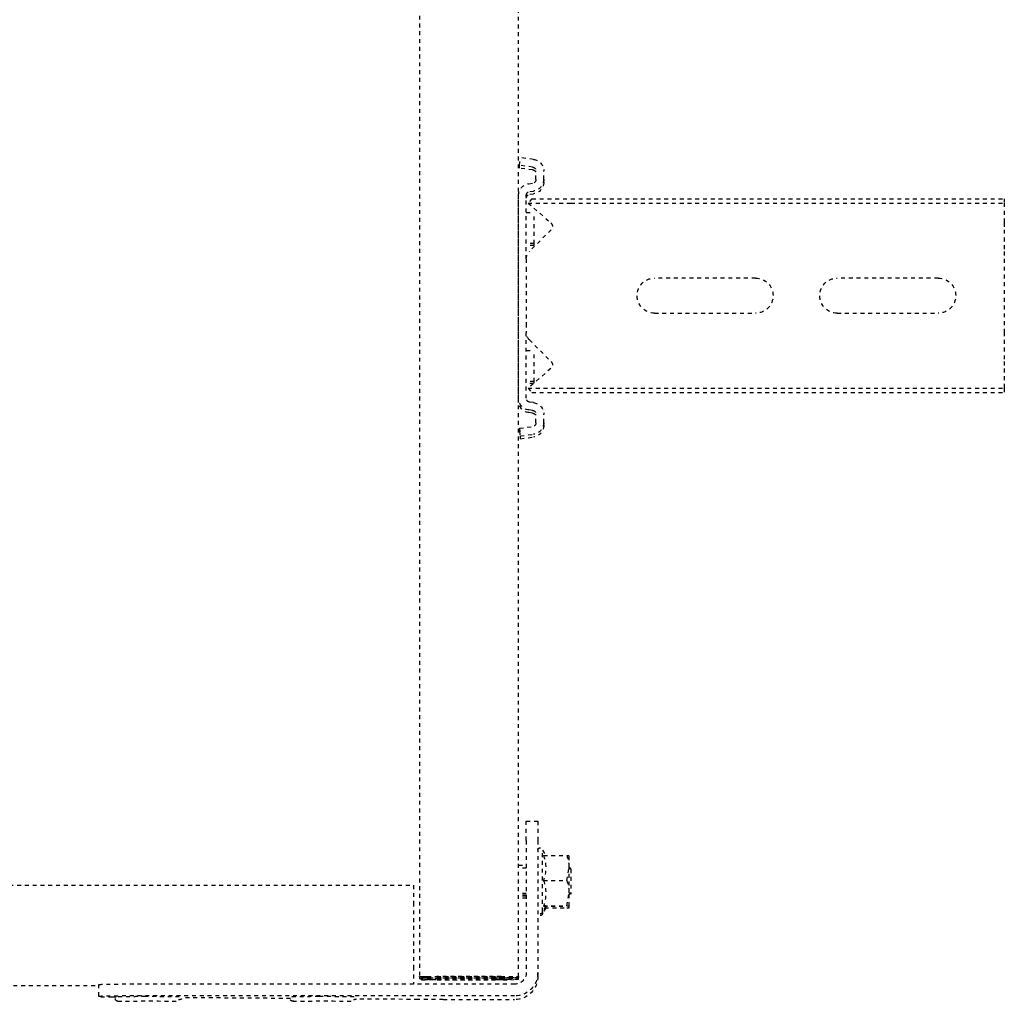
# Model space of a CAD drawing. Header units: centimetres. Extents: x 42630 to 130002, y 15 to 29179.
# Tile 68 of 165: x 50518 to 50543, y 5363 to 5389. Entities that reach past the tile are written whole.
import ezdxf

# ---------------------------------------------------------------- set-up
doc = ezdxf.new("R2010")
doc.units = ezdxf.units.CM
doc.header["$LTSCALE"] = 0.01
doc.linetypes.add('DASHED2', pattern=[9.525, 6.35, -3.175])
doc.layers.get('0').update_dxf_attribs({"color": 253})
doc.layers.add('CKDRZWI_', color=253, linetype='Continuous')

# ---------------------------------------------------------------- blocks, each defined once
blk = doc.blocks.new('A$7E8814B27261F1')
at = {"color": 7, "linetype": 'DASHED2', "ltscale": 10}
for p, q in [((4163.1, 4423), (4163.1, 327)), ((4188.85, 4341.97), (4188.85, 408.03)), ((4191.61, 408.03), (4188.61, 408.03)), ((4191.61, 408.03), (4191.83, 408.03)), ((4188.56, 301), (4188.56, 403.03)), ((4191.56, 301), (4191.56, 403.03)), ((4191.9, 403.51), (4191.9, 404.5)), ((4192.23, 358.68), (4192.03, 386.44)), ((4192.48, 325.83), (4192.36, 341.75)), ((4163.1, 327), (4167.57, 327)), ((4167.57, 327), (4184.06, 327)), ((4184.06, 327), (4188.56, 327)), ((711.34, 325.5), (4186.6, 325.5)), ((4186.62, 325.5), (4186.6, 325.5)), ((4186.62, 325.5), (4187.07, 325.5)), ((4186.62, 323.5), (4186.62, 325.5)), ((4186.94, 325), (4186.62, 325)), ((4186.94, 325), (4186.93, 323.19)), ((4186.98, 323.01), (4186.94, 325)), ((4187.07, 325.5), (4187.08, 325.5)), ((4187.08, 325.5), (4187.08, 323.5)), ((4187.41, 325), (4187.08, 325)), ((4187.4, 323.19), (4187.41, 325)), ((4187.41, 325), (4187.45, 323.01)), ((4186.93, 323.19), (4186.59, 323.19)), ((4186.6, 323.5), (4186.62, 323.5)), ((4186.93, 323.19), (4186.97, 321.2)), ((4187.4, 323.19), (4187.06, 323.19)), ((4187.08, 323.5), (4187.07, 323.5)), ((4187.44, 321.2), (4187.4, 323.19)), ((4186.56, 321), (4186.56, 304.5)), ((4186.58, 304.5), (4186.58, 321)), ((4187.03, 304.5), (4187.03, 321)), ((4187.05, 321), (4187.05, 304.5)), ((4192.5, 319.37), (4192.5, 301)), ((4186.97, 305.79), (4186.58, 305.79)), ((4186.97, 305.79), (4186.91, 303.09)), ((4187.44, 305.79), (4187.05, 305.79)), ((4187.37, 303.09), (4187.44, 305.79)), ((4186.85, 302), (4186.6, 302)), ((4186.91, 301.21), (4186.98, 303.94)), ((4187.07, 302), (4187.32, 302)), ((4187.44, 303.94), (4187.38, 301.21)), ((4186.6, 300), (711.34, 300)), ((3977.86, 299.74), (3975.88, 299.5)), ((3976.29, 296.13), (3975.88, 299.5)), ((3978.58, 299.74), (3977.86, 299.74)), ((3978.27, 296.38), (3977.86, 299.74)), ((3978.99, 296.38), (3978.58, 299.74)), ((4037.78, 300), (3985.55, 300)), ((4038.49, 300), (4037.78, 300)), ((4045.47, 299.74), (4045.05, 296.38)), ((4046.18, 299.74), (4045.47, 299.74)), ((4045.47, 299.74), (4047.45, 299.5)), ((4046.18, 299.74), (4048.17, 299.5)), ((4047.45, 299.5), (4047.04, 296.13)), ((4048.17, 299.5), (4047.45, 299.5)), ((4048.17, 299.5), (4047.75, 296.13)), ((4157.94, 300), (4157.94, 298)), ((4158.7, 298), (4158.7, 300)), ((4165.17, 298), (4165.17, 300)), ((4165.64, 298), (4165.64, 300)), ((4165.94, 298), (4165.94, 300)), ((4166.4, 298), (4166.4, 300)), ((4186.6, 300), (4186.85, 300)), ((4187.07, 300), (4186.85, 300)), ((4187.32, 300), (4187.07, 300)), ((3982.57, 297.37), (3982.45, 296.38)), ((3984.56, 297.12), (3984.44, 296.13)), ((3985.27, 297.12), (3985.15, 296.13)), ((4001.92, 298), (3985.55, 298)), ((3986.42, 296.55), (3987.55, 297.54)), ((3986.42, 296.55), (3986.42, 286.5)), ((3987.55, 297.54), (3992.65, 291.67)), ((3987.55, 297.54), (3987.55, 286.5)), ((3989.98, 298), (3989.98, 296)), ((3994.41, 291.61), (4000.01, 297.21)), ((3997.98, 296), (3997.98, 298)), ((3998.45, 296), (3998.45, 298)), ((4001.92, 298), (4004.23, 298)), ((4004.23, 298), (4018.52, 298)), ((4018.52, 298), (4020.83, 298)), ((4037.78, 298), (4020.83, 298)), ((4022.74, 297.21), (4028.34, 291.61)), ((4025.48, 298), (4025.48, 296)), ((4030.1, 291.67), (4035.2, 297.54)), ((4033.48, 296), (4033.48, 298)), ((4033.95, 296.1), (4033.95, 298)), ((4035.2, 297.54), (4036.33, 296.55)), ((4035.2, 297.54), (4035.2, 286.5)), ((4036.33, 296.55), (4036.33, 286.5)), ((4038.89, 296.13), (4038.77, 297.12)), ((4040.88, 296.38), (4040.75, 297.37)), ((4041.59, 296.38), (4041.47, 297.37)), ((4146.61, 298), (4146.61, 295)), ((4151.57, 298), (4146.61, 298)), ((4151.57, 298), (4185.56, 298)), ((3981.46, 295.5), (3979.27, 295.5)), ((3997.98, 296), (3989.98, 296)), ((3998.45, 296), (3997.98, 296)), ((4033.48, 296), (4025.48, 296)), ((4033.86, 296), (4033.48, 296)), ((4044.06, 295.5), (4041.87, 295.5)), ((4146.61, 295), (4151.57, 295)), ((4151.57, 295), (4185.56, 295)), ((4186.5, 295), (4185.56, 295)), ((3981.46, 293.5), (3979.27, 293.5)), ((3982.17, 293.5), (3981.46, 293.5)), ((4044.06, 293.5), (4041.87, 293.5)), ((4044.78, 293.5), (4044.06, 293.5)), ((4169.84, 293.8), (4154.04, 293.8)), ((4154.04, 293.8), (4155.41, 293.01)), ((4155.41, 293.57), (4155.41, 287.58)), ((4161.87, 293.57), (4161.87, 287.58)), ((4168.41, 293.57), (4168.41, 287.58)), ((4168.44, 292.99), (4169.84, 293.8)), ((4168.47, 293.57), (4168.47, 287.58)), ((4168.87, 293.24), (4168.87, 287.58)), ((4168.9, 292.99), (4170.3, 293.8)), ((4168.93, 293.28), (4168.93, 287.58)), ((4170.3, 293.8), (4169.84, 293.8)), ((3986.42, 286.5), (3986.42, 175)), ((3987.55, 286.5), (3987.55, 175)), ((4035.2, 286.5), (4035.2, 175)), ((4036.33, 286.5), (4036.33, 175)), ((4158.64, 287), (4155.44, 287)), ((4158.44, 287), (4158.94, 286.5)), ((4161.87, 287.58), (4158.64, 287)), ((4165.14, 287), (4158.64, 287)), ((4158.94, 286.5), (4164.94, 286.5)), ((4164.94, 286.5), (4165.44, 287)), ((4164.94, 286.5), (4165.4, 286.5)), ((4168.41, 287.58), (4165.14, 287)), ((4168.44, 287), (4165.14, 287)), ((4168.9, 287), (4168.5, 287)), ((4006.87, 239), (4006.87, 265)), ((4015.87, 265), (4015.87, 239)), ((4006.87, 192), (4006.87, 218)), ((4015.87, 218), (4015.87, 192)), ((3986.42, 175), (3987.55, 175)), ((3987.55, 175), (3992.65, 175)), ((3992.65, 175), (3994.41, 175)), ((3994.41, 175), (4000.01, 175)), ((4000.01, 175), (4001.92, 175)), ((4001.92, 175), (4020.83, 175)), ((4020.83, 175), (4022.74, 175)), ((4022.74, 175), (4028.34, 175)), ((4028.34, 175), (4030.1, 175)), ((4030.1, 175), (4035.2, 175)), ((4035.2, 175), (4036.33, 175))]:
    blk.add_line(p, q, dxfattribs=at)
for centre, radius, start, end in [((4001.92, 295.3), 2.7, 90, 135), ((4020.83, 295.3), 2.7, 45, 90), ((4154.04, 294.4), 0.6, 90, 270), ((4169.84, 294.4), 0.6, 270, 90), ((4170.3, 294.4), 0.6, 270, 90), ((3993.56, 292.46), 1.2, 221, 315), ((4029.19, 292.46), 1.2, 225, 319), ((4158.64, 302.37), 9.37, 249.8159, 290.1841), ((4165.14, 302.55), 9.56, 250.0132, 289.9868), ((4158.75, 296.93), 9.93, 250.3005, 269.3422), ((4159.76, 287.54), 4.36, 179.401, 187.0562), ((4165.25, 297.12), 10.12, 250.4904, 269.3522), ((4172.76, 287.54), 4.36, 179.401, 187.0562), ((4164.16, 287.53), 4.31, 352.9062, 0.6366), ((4173.22, 287.54), 4.36, 179.401, 187.0562), ((4011.37, 265), 4.5, 0, 180), ((4011.37, 239), 4.5, 180, 0), ((4011.37, 218), 4.5, 0, 180), ((4011.37, 192), 4.5, 180, 0)]:
    blk.add_arc(centre, radius, start, end, dxfattribs=at)
for centre, major_axis, ratio, start_param, end_param in [((4188.61, 403.03), (0, 5), 0.008727, 0, 1.570796), ((4191.61, 403.03), (0, -5), 0.008727, 3.141593, 4.712389), ((4191.83, 398.03), (0, 10), 0.008727, 5.415173, 6.283185), ((4192.94, 395.2), (0, 7.9), 0.008727, 0, 3.141593), ((4192.94, 395.2), (0, 7.9), 0.008727, 6.268069, 6.283185), ((4191.74, 395.2), (0, 7.9), 0.008727, 1.436101, 3.141593), ((4192.94, 350.2), (0, 7.9), 0.008727, 0, 3.141593), ((4192.94, 350.2), (0, 7.9), 0.008727, 6.268069, 6.283185), ((4191.74, 350.2), (0, 7.9), 0.008727, 1.436101, 3.141593), ((4186.6, 321), (0, 4.5), 0.008727, 0, 1.570796), ((4187.07, 321), (0, 4.5), 0.008727, 0, 1.570796), ((4192.41, 319.37), (0, 10), 0.008727, 4.712389, 5.415173), ((4186.6, 321), (0, -2.5), 0.008727, 3.141593, 4.712389), ((4186.94, 313.5), (0, -10.5), 0.008727, 0.427989, 2.70526), ((4187.07, 321), (0, -2.5), 0.008727, 3.141593, 4.712389), ((4187.41, 313.5), (0, 10.5), 0.008727, 3.569582, 5.846853), ((4186.94, 313.5), (0, 8.5), 0.008727, 3.578382, 5.846853), ((4187.41, 313.5), (0, -8.5), 0.008727, 0.43679, 2.70526), ((4186.6, 304.5), (0, 4.5), 0.008727, 1.570796, 3.141593), ((4186.6, 304.5), (0, -2.5), 0.008727, 4.712389, 6.283185), ((4187.07, 304.5), (0, 4.5), 0.008727, 1.570796, 3.141593), ((4187.07, 304.5), (0, -2.5), 0.008727, 4.712389, 6.283185), ((4186.85, 320), (0, 18), 0.008727, 3.141593, 3.490659), ((4187.32, 320), (0, -18), 0.008727, 0, 0.349066), ((3985.55, 297), (0, 3), 0.999962, 0, 1.448623), ((4037.78, 297), (0, -3), 0.999962, 1.692969, 3.141593), ((4038.49, 297), (0, -3), 0.999962, 1.692969, 3.141593), ((4185.56, 301), (0, 6), 0.999962, 3.141593, 4.712389), ((4185.56, 301), (0, 3), 0.999962, 3.141593, 4.712389), ((4186.5, 301), (0, -6), 0.999962, 0, 1.570796), ((4186.85, 320), (0, -20), 0.008727, 0, 0.349066), ((4187.32, 320), (0, 20), 0.008727, 3.141593, 3.490659), ((3985.55, 297), (0, 1), 0.999962, 0, 1.448623), ((3986.26, 297), (0, 1), 0.999962, 0.000002, 1.448623), ((4037.78, 297), (0, -1), 0.999962, 1.692969, 3.141593), ((3979.27, 296.5), (0, -3), 0.999962, 4.834562, 6.283185), ((3979.27, 296.5), (0, -1), 0.999962, 4.834562, 6.283185), ((3979.98, 296.5), (0, -1), 0.999962, 4.834562, 6.283185), ((3981.46, 296.5), (0, 1), 0.999962, 3.141593, 4.590216), ((3981.46, 296.5), (0, 3), 0.999962, 3.141593, 4.590216), ((3982.17, 296.5), (0, 3), 0.999962, 3.141593, 4.590216), ((4041.87, 296.5), (0, -3), 0.999962, 4.834562, 6.283185), ((4041.87, 296.5), (0, -1), 0.999962, 4.834562, 6.283185), ((4042.58, 296.5), (0, -1), 0.999962, 4.834562, 6.283185), ((4044.06, 296.5), (0, 1), 0.999962, 3.141593, 4.590216), ((4044.06, 296.5), (0, 3), 0.999962, 3.141593, 4.590216), ((4044.78, 296.5), (0, 3), 0.999962, 3.141593, 4.590216)]:
    blk.add_ellipse(centre, major_axis=major_axis, ratio=ratio, start_param=start_param, end_param=end_param, dxfattribs=at)
for points, knots in [([(4192.94, 403.11), (4192.94, 403.14), (4192.95, 403.16), (4192.9, 403.32), (4192.84, 403.43), (4192.74, 403.56), (4192.57, 403.67), (4192.35, 403.71), (4192.14, 403.68), (4191.97, 403.59), (4191.87, 403.48), (4191.8, 403.38), (4191.77, 403.29), (4191.75, 403.23), (4191.74, 403.18), (4191.73, 403.12), (4191.72, 402.92), (4191.7, 402.1), (4191.68, 399.99), (4191.67, 397.85), (4191.67, 396.6), (4191.67, 396.24)], [0.5226093, 0.5226093, 0.5226093, 0.5226093, 0.5419823, 0.5459281, 0.550613, 0.5569908, 0.5641798, 0.5719987, 0.5803439, 0.5868466, 0.5922879, 0.596927, 0.6007021, 0.6040085, 0.6081559, 0.6157521, 0.6380484, 0.7559458, 0.8577585, 0.9645625, 1, 1, 1, 1]), ([(4192.96, 357.78), (4192.95, 357.94), (4192.93, 358.09), (4192.95, 358.16), (4192.9, 358.32), (4192.84, 358.43), (4192.74, 358.56), (4192.57, 358.67), (4192.35, 358.71), (4192.14, 358.68), (4191.97, 358.59), (4191.87, 358.48), (4191.8, 358.38), (4191.77, 358.29), (4191.75, 358.23), (4191.74, 358.18), (4191.73, 358.12), (4191.72, 357.92), (4191.7, 357.1), (4191.68, 354.99), (4191.67, 352.85), (4191.67, 351.6), (4191.67, 351.24)], [0.4679523, 0.4679523, 0.4679523, 0.4679523, 0.5226093, 0.5419823, 0.5459281, 0.550613, 0.5569908, 0.5641798, 0.5719987, 0.5803439, 0.5868466, 0.5922879, 0.596927, 0.6007021, 0.6040085, 0.6081559, 0.6157521, 0.6380484, 0.7559458, 0.8577585, 0.9645625, 1, 1, 1, 1]), ([(4168.44, 292.99), (4168.44, 292.99), (4168.44, 292.99), (4168.43, 292.99), (4168.43, 293.05), (4168.42, 293.25), (4168.41, 293.4), (4168.41, 293.57)], [0.4932109, 0.4932109, 0.4932109, 0.4932109, 0.5, 0.5, 0.75, 0.75, 1, 1, 1, 1])]:
    blk.add_open_spline(points, degree=3, knots=knots, dxfattribs=at)
for points in [[(4192.28, 386.7), (4192.38, 386.64), (4192.49, 386.89), (4192.58, 387.45)], [(4192.28, 341.7), (4192.38, 341.64), (4192.49, 341.89), (4192.58, 342.45)]]:
    blk.add_open_spline(points, degree=3, dxfattribs=at)

msp = doc.modelspace()

# ---------------------------------------------------------------- block references
at = {"layer": 'CKDRZWI_', "xscale": -0.1, "yscale": 0.1, "zscale": 0.1, "rotation": 90}
msp.add_blockref('A$7E8814B27261F1', (50560.429, 5782.604), dxfattribs=at)

doc.saveas('drawing.dxf')
